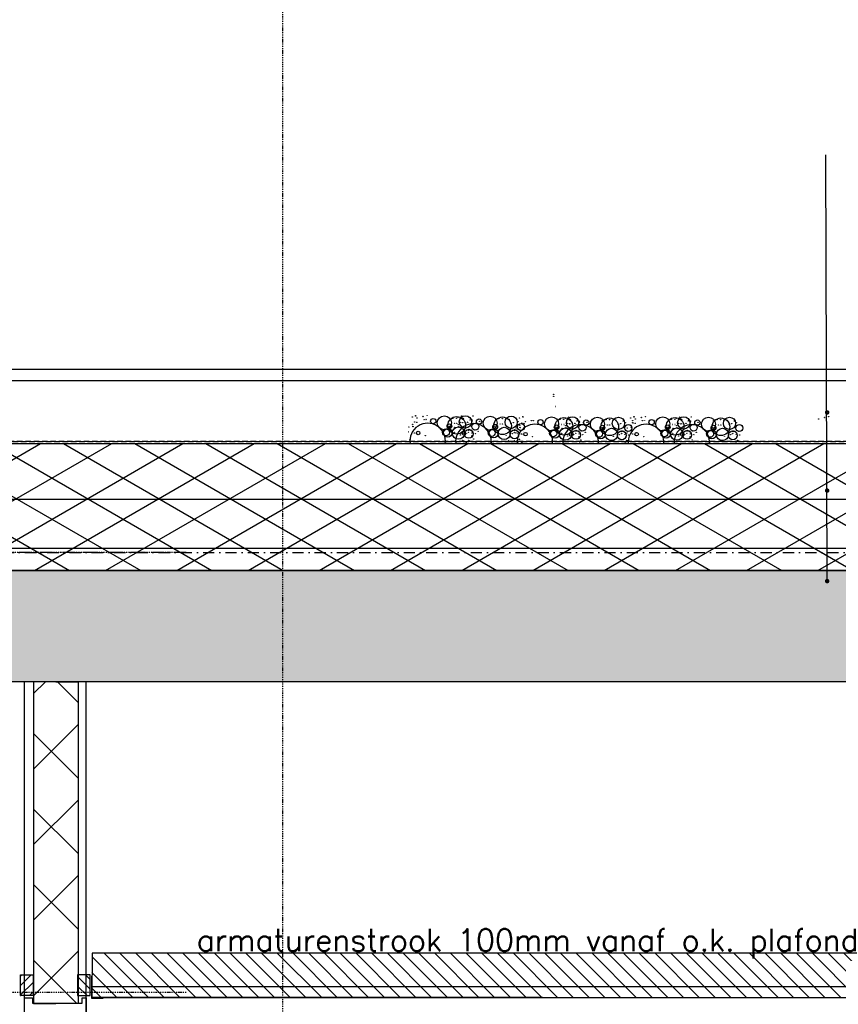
# Model space of a CAD drawing. Extents: x 149262 to 371235, y 141599 to 287858.
# Tile 55 of 60: x 160423 to 162262, y 191927 to 194139. Entities that reach past the tile are written whole.
import ezdxf

# ---------------------------------------------------------------- set-up
doc = ezdxf.new("R2010")
doc.units = 0
doc.header["$LTSCALE"] = 50
doc.header["$MEASUREMENT"] = 0
doc.header["$PDMODE"] = 3
doc.header["$PDSIZE"] = 0.1
for name, pattern in [('DASHDOT', [1, 0.5, -0.25, 0, -0.25]), ('DD1', [2.66667, 1.66667, -0.5, 0, -0.5]), ('HIDDEN', [0.375, 0.25, -0.125])]:
    doc.linetypes.add(name, pattern=pattern)
doc.layers.get('0').update_dxf_attribs({"linetype": 'CONTINUOUS'})
for name, color, linetype in [('A--01A1_ACEER', 1, 'CONTINUOUS'), ('A--A21--_F-23-', 9, 'CONTINUOUS'), ('A--A22--_F123-', 9, 'CONTINUOUS'), ('A--A23--_F--3-', 9, 'CONTINUOUS'), ('A--A25--_F--3-', 9, 'CONTINUOUS'), ('A--L13D3_VLOEREN', 3, 'CONTINUOUS'), ('A--L21--', 3, 'CONTINUOUS'), ('A--L21--_F-23-', 4, 'CONTINUOUS'), ('A--L21D1_BUITENWAND', 1, 'CONTINUOUS'), ('A--L22--', 3, 'CONTINUOUS'), ('A--L22--_F--3-', 7, 'CONTINUOUS'), ('A--L25--', 7, 'CONTINUOUS'), ('A--L25--_F-23-', 7, 'CONTINUOUS'), ('A--L27DC4_DAKEN', 4, 'HIDDEN'), ('A--L32--_F123-', 1, 'CONTINUOUS'), ('A--L35-D2-_PLAFONDS', 2, 'CONTINUOUS'), ('A--L35-D4-_PLAFONDS', 4, 'CONTINUOUS'), ('A--L35D1_PLAFONDS', 1, 'CONTINUOUS'), ('A--T$1A-_F123_20', 1, 'CONTINUOUS'), ('A--T01A-25_TEKST', 2, 'CONTINUOUS'), ('STRAMIEN', 8, 'DD1'), ('X--LR---_CP', 7, 'CONTINUOUS')]:
    doc.layers.add(name, color=color, linetype=linetype)
doc.styles.add('HIEMSTRA', font='romans.shx')

# ---------------------------------------------------------------- blocks, each defined once
blk = doc.blocks.new('Q020259-')
at = {"layer": 'A--A25--_F--3-'}
h = blk.add_hatch(dxfattribs=at)
h.set_pattern_fill('ALFALINE', color=256, scale=15, style=0, pattern_type=2)
h.set_pattern_definition([(45, (0, 0), (-10.6066, 10.6066), [])])
h.paths.add_polyline_path([(0, 0), (0, 46), (28, 46), (28, 0)])
at = {"layer": 'A--L25--_F-23-', "color": 2, "linetype": 'Continuous'}
blk.add_lwpolyline([(0, 0), (0, 46), (28, 46), (28, 0)], close=True, dxfattribs=at)
at = {"layer": 'X--LR---_CP'}
for p in [(0, 0), (0, 0), (28, 0)]:
    blk.add_point(p, dxfattribs=at)
blk = doc.blocks.new('*U573')
at = {"layer": 'A--A22--_F123-', "linetype": 'Continuous'}
h = blk.add_hatch(dxfattribs=at)
h.set_pattern_fill('ALFAKRS', color=256, scale=120, style=0)
h.set_pattern_definition([(45, (-160504.16, -192651.7), (-84.852814, 84.852814), []), (135, (-160504.16, -192651.7), (-84.852814, -84.852814), [])])
h.paths.add_polyline_path([(0, 0), (50, 0), (50, -722.7), (0, -722.7), (-50, -722.7), (-50, 0)])
at = {"layer": 'A--L22--_F--3-', "color": 3, "linetype": 'Continuous'}
for points in [[(0, 0), (-50, 0), (-50, -722.7), (0, -722.7)], [(0, 0), (50, 0), (50, -722.7), (0, -722.7)]]:
    blk.add_lwpolyline(points, dxfattribs=at)

msp = doc.modelspace()

# ---------------------------------------------------------------- hatches: boundary and pattern name
at = {"layer": 'A--01A1_ACEER', "linetype": 'Continuous'}
h = msp.add_hatch(dxfattribs=at)
h.set_pattern_fill('ANSI31', color=256, scale=200, style=0)
h.set_pattern_definition([(135, (323846.94, 96795.6), (17.6776695, 17.6776695), [])])
h.paths.add_polyline_path([(160585.2, 191943.7), (163621.9, 191941.5), (163621.9, 192041.5), (160585.3, 192041.5)])
at = {"layer": 'A--A21--_F-23-'}
h = msp.add_hatch(dxfattribs=at)
h.set_pattern_fill('ALFAISO', color=256, scale=80, angle=270, style=0, pattern_type=2)
h.set_pattern_definition([(330, (40255.29, 86645.88), (40, 69.282032), []), (30, (40255.29, 86645.88), (-40, 69.282032), [])])
h.paths.add_polyline_path([(163663, 193186.8), (163663, 192901.8), (154851.7, 192901.8), (154851.7, 193186.8)])
at = {"layer": 'A--A23--_F--3-'}
h = msp.add_hatch(dxfattribs=at)
h.set_pattern_fill('ALFABET', color=256, scale=20, angle=1, style=0, pattern_type=2)
h.set_pattern_definition([(46, (40295.29, 86645.88), (-86.32078, 83.359004), []), (51, (40295.29, 86645.88), (143.64922, -10.04493), [15, -165]), (356, (40295.29, 86645.88), (-30.37155, 149.9312), [12, -132]), (101.4514, (40307.26, 86645.04), (113.27778, 139.88618), [12.74804, -140.22842]), (47.1842, (40294.6, 86685.88), (213.99344, -29.37358), [22.5, -247.5]), (97.6356, (40312.43, 86683.43), (183.50393, 198.05632), [19.12206, -210.3426]), (352.1842, (40294.6, 86685.88), (183.50378, 198.05647), [18, -198]), (22, (40314.77, 86676.23), (120.76856, -78.42802), [15, -165]), (327, (40314.77, 86676.23), (46.12453, 145.85721), [12, -132]), (72.4514, (40324.83, 86669.69), (166.89315, 67.42906), [12.74804, -140.22842]), (38.5, (40295.29, 86645.88), (1.269641, 66.611074), [0, -130.4, 0, -134, 0, -132.5]), (8.5, (40295.29, 86645.88), (51.229207, 79.788568), [0, -76.4, 0, -127.4, 0, -50.5]), (328.5, (40250.7, 86645.103), (106.826954, -2.64699), [0, -50, 0, -156, 0, -207]), (318.5, (40230.7, 86644.75), (116.270055, 22.05355), [0, -65, 0, -103.6, 0, -147]), (318.5, (40230.7, 86644.75), (116.270055, 22.05355), [0, -65, 0, -103.6, 0, -147])])
h.paths.add_polyline_path([(163673, 192901.7), (163673, 192651.8), (154861.7, 192651.8), (154861.7, 192901.8)])

# ---------------------------------------------------------------- linework, layer by layer
for centre, radius in [((161622.6, 193297.6), 0.331), ((161622.6, 193293), 0.331), ((161626.4, 193270.2), 0.331), ((161304.9, 193246.7), 0.331), ((161312.2, 193249.6), 0.331), ((161312.5, 193249.1), 0.331), ((161315.4, 193244.4), 0.331), ((161315.7, 193244.6), 0.331), ((161328.7, 193247.8), 0.331), ((161328.9, 193247.3), 0.331), ((161338.3, 193249.7), 0.331), ((161352, 193237.4), 5.94), ((161376.9, 193233.5), 15.8), ((161404.7, 193227.9), 19.8), ((161395.9, 193243.8), 0.331), ((161396.1, 193243.8), 0.331), ((161396.2, 193243.9), 0.331), ((161404.1, 193243.8), 0.331), ((161404.2, 193243.8), 0.331), ((161407.8, 193245.8), 0.331), ((161424.1, 193235.6), 13.8), ((161415.1, 193248.6), 0.331), ((161415.4, 193248.1), 0.331), ((161418.3, 193243.4), 0.331), ((161418.6, 193243.6), 0.331), ((161431.6, 193246.9), 0.331), ((161431.8, 193246.4), 0.331), ((161441.2, 193248.7), 0.331), ((161479.8, 193232.6), 15.8), ((161507.6, 193226.9), 19.8), ((161498.8, 193242.9), 0.331), ((161498.9, 193242.9), 0.331), ((161499.1, 193242.9), 0.331), ((161507, 193242.9), 0.331), ((161507.1, 193242.9), 0.331), ((161527, 193234.7), 13.8), ((161545.8, 193244.5), 0.331), ((161553.1, 193247.3), 0.331), ((161553.4, 193246.8), 0.331), ((161617.8, 193231.2), 15.8), ((161645.6, 193225.6), 19.8), ((161648.7, 193243.5), 0.331), ((161665, 193233.3), 13.8), ((161656, 193246.3), 0.331), ((161656.3, 193245.9), 0.331), ((161672.5, 193244.6), 0.331), ((161672.8, 193244.1), 0.331), ((161682.2, 193246.4), 0.331), ((161720.7, 193230.3), 15.8), ((161748.5, 193224.6), 19.8), ((161767.9, 193232.4), 13.8), ((161795.4, 193244.5), 0.331), ((161802.8, 193247.3), 0.331), ((161803.1, 193246.8), 0.331), ((161819.2, 193245.5), 0.331), ((161819.5, 193245), 0.331), ((161828.9, 193247.4), 0.331), ((161867.5, 193231.2), 15.8), ((161895.3, 193225.6), 19.8), ((161898.3, 193243.5), 0.331), ((161914.7, 193233.3), 13.8), ((161905.7, 193246.3), 0.331), ((161906, 193245.9), 0.331), ((161922.1, 193244.6), 0.331), ((161922.4, 193244.1), 0.331), ((161931.8, 193246.4), 0.331), ((161970.4, 193230.3), 15.8), ((161998.2, 193224.6), 19.8), ((162017.6, 193232.4), 13.8), ((162230.7, 193245.5), 0.331), ((162231, 193245), 0.331), ((162240.4, 193247.4), 0.331), ((161297.2, 193224.4), 0.331), ((161305.5, 193230.3), 0.331), ((161306, 193225.6), 0.331), ((161306.6, 193224.7), 0.331), ((161310.1, 193235.6), 0.331), ((161314.8, 193234.4), 0.331), ((161315.2, 193234.6), 0.331), ((161331.3, 193240.9), 0.331), ((161336, 193240.9), 0.331), ((161347, 193241), 0.331), ((161388.2, 193225.8), 5.32), ((161385.6, 193223.2), 0.331), ((161385.6, 193223.2), 0.331), ((161385.6, 193223.2), 0.331), ((161385.6, 193223.2), 0.331), ((161388.2, 193225.8), 0.331), ((161388.2, 193225.8), 0.331), ((161408.4, 193210.6), 13.8), ((161399.4, 193232.1), 0.331), ((161400.1, 193223.5), 0.331), ((161404.7, 193232.1), 0.331), ((161408.3, 193229.4), 0.331), ((161408.9, 193224.7), 0.331), ((161409.5, 193223.7), 0.331), ((161413, 193234.6), 0.331), ((161417.7, 193233.5), 0.331), ((161418.1, 193233.7), 0.331), ((161419.4, 193242), 0.331), ((161423.9, 193233.2), 0.331), ((161425.9, 193222.2), 0.331), ((161425.9, 193222.2), 0.331), ((161429, 193234.9), 0.331), ((161429.4, 193234.7), 0.331), ((161434.2, 193239.9), 0.331), ((161446.4, 193225.1), 7.92), ((161438.9, 193239.9), 0.331), ((161439.7, 193237.3), 0.331), ((161439.7, 193237.3), 0.331), ((161454.9, 193236.4), 5.94), ((161449.9, 193240.1), 0.331), ((161456.4, 193237), 0.331), ((161491.1, 193224.8), 5.32), ((161488.5, 193222.2), 0.331), ((161488.5, 193222.2), 0.331), ((161488.5, 193222.2), 0.331), ((161488.5, 193222.2), 0.331), ((161491.1, 193224.8), 0.331), ((161491.1, 193224.8), 0.331), ((161511.3, 193209.7), 13.8), ((161502.3, 193231.1), 0.331), ((161507.6, 193231.1), 0.331), ((161522.3, 193241.1), 0.331), ((161526.7, 193232.2), 0.331), ((161528.8, 193221.3), 0.331), ((161528.8, 193221.3), 0.331), ((161531.9, 193234), 0.331), ((161532.3, 193233.7), 0.331), ((161538.2, 193222.2), 0.331), ((161549.3, 193224.1), 7.92), ((161542.6, 193236.4), 0.331), ((161542.6, 193236.4), 0.331), ((161546.4, 193228), 0.331), ((161547, 193223.3), 0.331), ((161547.6, 193222.4), 0.331), ((161551.1, 193233.3), 0.331), ((161555.8, 193232.1), 0.331), ((161556.1, 193232.3), 0.331), ((161559.3, 193236.1), 0.331), ((161572.2, 193238.6), 0.331), ((161576.9, 193238.6), 0.331), ((161592.9, 193235.1), 5.94), ((161587.9, 193238.7), 0.331), ((161629.1, 193223.5), 5.32), ((161626.5, 193220.9), 0.331), ((161626.5, 193220.9), 0.331), ((161626.5, 193220.9), 0.331), ((161626.5, 193220.9), 0.331), ((161629.1, 193223.5), 0.331), ((161629.1, 193223.5), 0.331), ((161649.3, 193208.3), 13.8), ((161636.8, 193241.5), 0.331), ((161637, 193241.6), 0.331), ((161637.1, 193241.6), 0.331), ((161640.3, 193229.8), 0.331), ((161641.1, 193221.2), 0.331), ((161645, 193241.5), 0.331), ((161645.2, 193241.6), 0.331), ((161645.6, 193229.8), 0.331), ((161649.3, 193227.1), 0.331), ((161649.9, 193222.4), 0.331), ((161650.5, 193221.5), 0.331), ((161654, 193232.4), 0.331), ((161658.7, 193231.2), 0.331), ((161659, 193231.4), 0.331), ((161659.3, 193241.2), 0.331), ((161659.6, 193241.3), 0.331), ((161660.3, 193239.8), 0.331), ((161664.8, 193230.9), 0.331), ((161670, 193232.6), 0.331), ((161670.3, 193232.4), 0.331), ((161675.1, 193237.6), 0.331), ((161675.6, 193238.8), 0.331), ((161687.3, 193222.8), 7.92), ((161679.8, 193237.6), 0.331), ((161680.6, 193235.1), 0.331), ((161680.6, 193235.1), 0.331), ((161695.8, 193234.2), 5.94), ((161690.8, 193237.8), 0.331), ((161697.3, 193234.7), 0.331), ((161732, 193222.6), 5.32), ((161731.9, 193238.4), 0.331), ((161732, 193222.6), 0.331), ((161732, 193222.6), 0.331), ((161752.2, 193207.4), 13.8), ((161739.7, 193240.6), 0.331), ((161739.9, 193240.6), 0.331), ((161740, 193240.7), 0.331), ((161743.2, 193228.8), 0.331), ((161747.9, 193240.6), 0.331), ((161748.1, 193240.6), 0.331), ((161748.5, 193228.8), 0.331), ((161763.2, 193238.8), 0.331), ((161767.7, 193230), 0.331), ((161772.9, 193231.7), 0.331), ((161773.2, 193231.4), 0.331), ((161778.5, 193237.9), 0.331), ((161790.2, 193221.9), 7.92), ((161783.5, 193234.1), 0.331), ((161783.5, 193234.1), 0.331), ((161787.8, 193222.2), 0.331), ((161796, 193228), 0.331), ((161796.6, 193223.3), 0.331), ((161797.2, 193222.4), 0.331), ((161800.2, 193238.5), 0.331), ((161800.2, 193233.8), 0.331), ((161800.7, 193233.3), 0.331), ((161805.4, 193232.1), 0.331), ((161805.7, 193232.3), 0.331), ((161806, 193242.1), 0.331), ((161806.3, 193242.3), 0.331), ((161821.9, 193238.6), 0.331), ((161826.6, 193238.6), 0.331), ((161842.5, 193235.1), 5.94), ((161837.6, 193238.7), 0.331), ((161878.8, 193223.5), 5.32), ((161876.1, 193220.9), 0.331), ((161876.1, 193220.9), 0.331), ((161876.1, 193220.9), 0.331), ((161876.1, 193220.9), 0.331), ((161878.8, 193223.5), 0.331), ((161878.8, 193223.5), 0.331), ((161898.9, 193208.3), 13.8), ((161886.4, 193241.5), 0.331), ((161886.6, 193241.6), 0.331), ((161886.8, 193241.6), 0.331), ((161890, 193229.8), 0.331), ((161890.7, 193221.2), 0.331), ((161894.7, 193241.5), 0.331), ((161894.8, 193241.6), 0.331), ((161895.3, 193229.8), 0.331), ((161898.9, 193227.1), 0.331), ((161899.5, 193222.4), 0.331), ((161900.1, 193221.5), 0.331), ((161903.6, 193232.4), 0.331), ((161908.3, 193231.2), 0.331), ((161908.6, 193231.4), 0.331), ((161908.9, 193241.2), 0.331), ((161909.2, 193241.3), 0.331), ((161909.9, 193239.8), 0.331), ((161914.4, 193230.9), 0.331), ((161919.6, 193232.6), 0.331), ((161919.9, 193232.4), 0.331), ((161924.8, 193237.6), 0.331), ((161925.2, 193238.8), 0.331), ((161936.9, 193222.8), 7.92), ((161929.4, 193237.6), 0.331), ((161930.2, 193235.1), 0.331), ((161930.2, 193235.1), 0.331), ((161945.4, 193234.2), 5.94), ((161940.5, 193237.8), 0.331), ((161946.9, 193234.7), 0.331), ((161981.6, 193222.6), 5.32), ((161981.6, 193238.4), 0.331), ((161981.6, 193222.6), 0.331), ((161981.6, 193222.6), 0.331), ((162001.8, 193207.4), 13.8), ((161989.3, 193240.6), 0.331), ((161989.5, 193240.6), 0.331), ((161989.7, 193240.7), 0.331), ((161992.9, 193228.8), 0.331), ((161997.6, 193240.6), 0.331), ((161997.7, 193240.6), 0.331), ((161998.2, 193228.8), 0.331), ((162012.8, 193238.8), 0.331), ((162017.3, 193230), 0.331), ((162022.5, 193231.7), 0.331), ((162022.8, 193231.4), 0.331), ((162028.1, 193237.9), 0.331), ((162039.8, 193221.9), 7.92), ((162033.1, 193234.1), 0.331), ((162033.1, 193234.1), 0.331), ((162217.5, 193242.1), 0.331), ((162217.8, 193242.3), 0.331), ((161296.6, 193213.3), 0.331), ((161309.6, 193210.6), 0.331), ((161314.4, 193209.9), 0.331), ((161318.2, 193210.5), 3.96), ((161334.3, 193204.5), 0.331), ((161380.5, 193212.1), 7.91), ((161384.7, 193211), 9.89), ((161376, 193216.1), 0.331), ((161387.8, 193215.5), 0.331), ((161387.8, 193215.5), 0.331), ((161387.8, 193215.5), 0.331), ((161387.8, 193215.5), 0.331), ((161393.3, 193206.5), 0.331), ((161399.5, 193212.3), 0.331), ((161412.5, 193209.6), 0.331), ((161412.9, 193206.4), 0.331), ((161417.2, 193209), 0.331), ((161421.1, 193209.5), 3.96), ((161421.1, 193205.2), 0.331), ((161421.6, 193209.9), 0.331), ((161431.7, 193208.6), 9.89), ((161423, 193213.5), 0.331), ((161426.7, 193210.1), 0.331), ((161431.3, 193212.3), 0.331), ((161431.7, 193217), 0.331), ((161432.1, 193218.8), 0.331), ((161436.8, 193217.2), 0.331), ((161437.2, 193203.6), 0.331), ((161438.8, 193210.6), 0.331), ((161439.7, 193204.5), 0.331), ((161443.9, 193217.4), 0.331), ((161444, 193217.4), 0.331), ((161447, 193209.4), 0.331), ((161452.6, 193214.2), 0.331), ((161483.4, 193211.1), 7.91), ((161487.6, 193210), 9.89), ((161478.9, 193215.2), 0.331), ((161490.7, 193214.6), 0.331), ((161490.7, 193214.6), 0.331), ((161490.7, 193214.6), 0.331), ((161490.7, 193214.6), 0.331), ((161496.2, 193205.5), 0.331), ((161515.8, 193205.5), 0.331), ((161524, 193204.3), 0.331), ((161524.5, 193209), 0.331), ((161534.6, 193207.7), 9.89), ((161525.9, 193212.6), 0.331), ((161529.6, 193209.1), 0.331), ((161534.2, 193211.4), 0.331), ((161534.6, 193216.1), 0.331), ((161535, 193217.9), 0.331), ((161537.6, 193211), 0.331), ((161539.7, 193216.2), 0.331), ((161541.7, 193209.6), 0.331), ((161542.6, 193203.6), 0.331), ((161546.8, 193216.5), 0.331), ((161546.9, 193216.4), 0.331), ((161549.9, 193208.5), 0.331), ((161550.5, 193208.3), 0.331), ((161555.3, 193207.7), 0.331), ((161555.5, 193213.3), 0.331), ((161559.1, 193208.2), 3.96), ((161575.3, 193202.2), 0.331), ((161621.4, 193209.8), 7.91), ((161625.6, 193208.7), 9.89), ((161617, 193213.9), 0.331), ((161628.7, 193213.2), 0.331), ((161628.7, 193213.2), 0.331), ((161628.7, 193213.2), 0.331), ((161628.7, 193213.2), 0.331), ((161634.2, 193204.2), 0.331), ((161640.5, 193210.1), 0.331), ((161653.4, 193207.4), 0.331), ((161653.8, 193204.1), 0.331), ((161658.2, 193206.7), 0.331), ((161662, 193207.2), 3.96), ((161662, 193203), 0.331), ((161662.5, 193207.7), 0.331), ((161672.7, 193206.4), 9.89), ((161664, 193211.2), 0.331), ((161666.9, 193219.9), 0.331), ((161666.9, 193219.9), 0.331), ((161667.6, 193207.8), 0.331), ((161672.2, 193210.1), 0.331), ((161672.6, 193214.8), 0.331), ((161673, 193216.6), 0.331), ((161677.8, 193214.9), 0.331), ((161678.2, 193201.3), 0.331), ((161679.7, 193208.3), 0.331), ((161680.6, 193202.2), 0.331), ((161684.8, 193215.1), 0.331), ((161685, 193215.1), 0.331), ((161687.9, 193207.1), 0.331), ((161693.5, 193212), 0.331), ((161724.3, 193208.9), 7.91), ((161728.5, 193207.7), 9.89), ((161719.9, 193212.9), 0.331), ((161729.4, 193220), 0.331), ((161729.4, 193220), 0.331), ((161729.4, 193220), 0.331), ((161729.4, 193220), 0.331), ((161731.6, 193212.3), 0.331), ((161731.6, 193212.3), 0.331), ((161731.6, 193212.3), 0.331), ((161731.6, 193212.3), 0.331), ((161737.1, 193203.2), 0.331), ((161756.7, 193203.2), 0.331), ((161764.9, 193202), 0.331), ((161765.4, 193206.7), 0.331), ((161775.6, 193205.4), 9.89), ((161766.9, 193210.3), 0.331), ((161769.8, 193219), 0.331), ((161769.8, 193219), 0.331), ((161770.5, 193206.8), 0.331), ((161775.1, 193209.1), 0.331), ((161775.5, 193213.8), 0.331), ((161775.9, 193215.6), 0.331), ((161780.6, 193213.9), 0.331), ((161782.6, 193207.4), 0.331), ((161783.5, 193201.3), 0.331), ((161787.2, 193211), 0.331), ((161787.7, 193214.2), 0.331), ((161787.9, 193214.2), 0.331), ((161790.8, 193206.2), 0.331), ((161796.4, 193211), 0.331), ((161800.1, 193208.3), 0.331), ((161804.9, 193207.7), 0.331), ((161808.8, 193208.2), 3.96), ((161824.9, 193202.2), 0.331), ((161871.1, 193209.8), 7.91), ((161875.2, 193208.7), 9.89), ((161866.6, 193213.9), 0.331), ((161878.4, 193213.2), 0.331), ((161878.4, 193213.2), 0.331), ((161878.4, 193213.2), 0.331), ((161878.4, 193213.2), 0.331), ((161883.9, 193204.2), 0.331), ((161890.1, 193210.1), 0.331), ((161903, 193207.4), 0.331), ((161903.4, 193204.1), 0.331), ((161907.8, 193206.7), 0.331), ((161911.7, 193207.2), 3.96), ((161911.7, 193203), 0.331), ((161912.1, 193207.7), 0.331), ((161922.3, 193206.4), 9.89), ((161913.6, 193211.2), 0.331), ((161916.5, 193219.9), 0.331), ((161916.5, 193219.9), 0.331), ((161917.2, 193207.8), 0.331), ((161921.8, 193210.1), 0.331), ((161922.3, 193214.8), 0.331), ((161922.7, 193216.6), 0.331), ((161927.4, 193214.9), 0.331), ((161927.8, 193201.3), 0.331), ((161929.3, 193208.3), 0.331), ((161930.2, 193202.2), 0.331), ((161934.5, 193215.1), 0.331), ((161934.6, 193215.1), 0.331), ((161937.5, 193207.1), 0.331), ((161943.1, 193212), 0.331), ((161974, 193208.9), 7.91), ((161978.1, 193207.7), 9.89), ((161969.5, 193212.9), 0.331), ((161979, 193220), 0.331), ((161979, 193220), 0.331), ((161979, 193220), 0.331), ((161979, 193220), 0.331), ((161981.3, 193212.3), 0.331), ((161981.3, 193212.3), 0.331), ((161981.3, 193212.3), 0.331), ((161981.3, 193212.3), 0.331), ((161986.8, 193203.2), 0.331), ((162006.3, 193203.2), 0.331), ((162014.6, 193202), 0.331), ((162015, 193206.7), 0.331), ((162025.2, 193205.4), 9.89), ((162016.5, 193210.3), 0.331), ((162019.4, 193219), 0.331), ((162019.4, 193219), 0.331), ((162020.1, 193206.8), 0.331), ((162024.7, 193209.1), 0.331), ((162025.2, 193213.8), 0.331), ((162025.6, 193215.6), 0.331), ((162030.3, 193213.9), 0.331), ((162032.2, 193207.4), 0.331), ((162033.1, 193201.3), 0.331), ((162037.4, 193214.2), 0.331), ((162037.5, 193214.2), 0.331), ((162040.4, 193206.2), 0.331), ((161299.6, 193196.2), 0.331), ((161299.6, 193196.2), 0.331), ((161299.6, 193196.2), 0.331), ((161299.6, 193196.2), 0.331), ((161379.3, 193189.7), 0.331), ((161402.5, 193195.3), 0.331), ((161402.5, 193195.3), 0.331), ((161402.5, 193195.3), 0.331), ((161402.5, 193195.3), 0.331), ((161418.2, 193194.5), 0.331), ((161425.8, 193189.2), 0.331), ((161431.7, 193194.5), 0.331), ((161439.3, 193191.6), 0.331), ((161442.6, 193197.5), 0.331), ((161442.9, 193197.4), 0.331), ((161447.6, 193189.8), 0.331), ((161482.2, 193188.7), 0.331), ((161521.1, 193193.6), 0.331), ((161528.7, 193188.3), 0.331), ((161534.6, 193193.6), 0.331), ((161540.5, 193194), 0.331), ((161540.5, 193194), 0.331), ((161540.5, 193194), 0.331), ((161540.5, 193194), 0.331), ((161542.2, 193190.6), 0.331), ((161545.5, 193196.6), 0.331), ((161545.8, 193196.5), 0.331), ((161550.5, 193188.9), 0.331), ((161620.2, 193187.4), 0.331), ((161643.4, 193193), 0.331), ((161643.4, 193193), 0.331), ((161643.4, 193193), 0.331), ((161643.4, 193193), 0.331), ((161659.1, 193192.2), 0.331), ((161672.6, 193192.2), 0.331), ((161680.3, 193189.3), 0.331), ((161683.6, 193195.3), 0.331), ((161683.8, 193195.2), 0.331), ((161688.5, 193187.5), 0.331), ((161762, 193191.3), 0.331), ((161775.5, 193191.3), 0.331), ((161783.2, 193188.3), 0.331), ((161786.5, 193194.3), 0.331), ((161786.7, 193194.2), 0.331), ((161790.1, 193194), 0.331), ((161790.1, 193194), 0.331), ((161790.1, 193194), 0.331), ((161790.1, 193194), 0.331), ((161869.8, 193187.4), 0.331), ((161893, 193193), 0.331), ((161893, 193193), 0.331), ((161893, 193193), 0.331), ((161893, 193193), 0.331), ((161908.8, 193192.2), 0.331), ((161922.3, 193192.2), 0.331), ((161929.9, 193189.3), 0.331), ((161933.2, 193195.3), 0.331), ((161933.4, 193195.2), 0.331), ((161938.1, 193187.5), 0.331), ((162011.7, 193191.3), 0.331), ((162025.2, 193191.3), 0.331), ((162032.8, 193188.3), 0.331), ((162036.1, 193194.3), 0.331), ((162036.3, 193194.2), 0.331)]:
    msp.add_circle(centre, radius)
for centre, start, end in [((161339.4, 193192.6), 351.5931, 188.4069), ((161442.3, 193191.7), 352.9574, 187.0426), ((161580.3, 193190.4), 354.8736, 185.1264), ((161683.2, 193189.4), 356.2296, 183.7704), ((161830, 193190.4), 354.8736, 185.1264), ((161932.9, 193189.4), 356.2296, 183.7704)]:
    msp.add_arc(centre, 40, start, end)
at = {"layer": 'A--01A1_ACEER'}
msp.add_line((156432, 193353.8), (164970, 193353.8), dxfattribs=at)
at = {"layer": 'A--L13D3_VLOEREN'}
msp.add_lwpolyline([(163663, 193186.8), (163663, 192901.8), (154851.7, 192901.8), (154851.7, 193186.8)], close=True, dxfattribs=at)
at = {"layer": 'A--L21--'}
for p, q in [((154861.8, 193061.7), (163663, 193061.7)), ((154861.8, 192951.7), (163663, 192951.7))]:
    msp.add_line(p, q, dxfattribs=at)
at = {"layer": 'A--L21--_F-23-', "linetype": 'Continuous'}
msp.add_lwpolyline([(163673, 192901.7), (163673, 192651.8), (154861.7, 192651.8), (154861.7, 192901.8)], close=True, dxfattribs=at)
at = {"layer": 'A--L21D1_BUITENWAND'}
msp.add_line((156432, 193328.6), (164970, 193328.6), dxfattribs=at)
at = {"layer": 'A--L27DC4_DAKEN'}
for points in [[(154856.5, 193759.8), (154856.7, 193191.8), (163663, 193191.8)], [(163673, 193772.3), (163673, 193191.8), (154963, 193191.8)]]:
    msp.add_lwpolyline(points, dxfattribs=at)
at = {"layer": 'A--L32--_F123-', "color": 1}
for p, q in [((160433.3, 189456.8), (160433.5, 192651.8)), ((160572.3, 189456.8), (160572.5, 192651.8))]:
    msp.add_line(p, q, dxfattribs=at)
at = {"layer": 'A--L32--_F123-'}
msp.add_lwpolyline([(160563.5, 191941.1), (160572.5, 191941.1), (160572.5, 191874.1), (160478.8, 191874.1), (160478.8, 191889.1), (160433.5, 191889.1), (160433.5, 191941.1), (160451.5, 191941.1), (160451.5, 191929.1), (160563.5, 191929.1), (160563.5, 191941.1)], close=True, dxfattribs=at)
at = {"layer": 'A--L35-D2-_PLAFONDS'}
for p, q in [((163621.9, 191966.5), (160585.2, 191966.5)), ((163621.9, 191941.5), (160611.1, 191941.5))]:
    msp.add_line(p, q, dxfattribs=at)
at = {"layer": 'A--L35-D4-_PLAFONDS'}
for p, q in [((160585.2, 191939.8), (160585.2, 191989.8)), ((160610.2, 191939.8), (160585.2, 191939.8))]:
    msp.add_line(p, q, dxfattribs=at)
at = {"layer": 'A--L35D1_PLAFONDS', "linetype": 'Continuous'}
msp.add_lwpolyline([(160585.2, 191943.7), (163621.9, 191941.5), (163621.9, 192041.5), (160585.3, 192041.5)], close=True, dxfattribs=at)
at = {"layer": 'A--T$1A-_F123_20', "const_width": 4.75}
for points in [[(162239.6, 193256.9, -1), (162234.3, 193256.9, -1)], [(162239.6, 193081.2, -1), (162234.3, 193081.2, -1)], [(162239.6, 192877.8, -1), (162234.3, 192877.8, -1)]]:
    msp.add_lwpolyline(points, format="xyb", close=True, dxfattribs=at)
at = {"layer": 'A--T01A-25_TEKST'}
msp.add_line((162236.9, 192877.8), (162234.3, 193836), dxfattribs=at)
at = {"layer": 'STRAMIEN', "color": 8, "linetype": 'DASHDOT', "ltscale": 0.1}
for p, q in [((161013, 200460.9), (161013, 180632.6)), ((160797, 192941.8), (149663, 192941.8)), ((160797, 191953.8), (150163, 191953.8))]:
    msp.add_line(p, q, dxfattribs=at)
at = {"layer": 'STRAMIEN', "linetype": 'DASHDOT'}
for p, q in [((160797, 192941.8), (150163, 192941.8)), ((157829, 192941.8), (168963, 192941.8))]:
    msp.add_line(p, q, dxfattribs=at)

# ---------------------------------------------------------------- block references
at = {"layer": 'A--L22--'}
msp.add_blockref('*U573', (160504.2, 192651.7), dxfattribs=at)
at = {"layer": 'A--L25--'}
msp.add_blockref('Q020259-', (160425, 191946.8), dxfattribs=at)
msp.add_blockref('Q020259-', (160425, 191946.8), dxfattribs=at)
at = {"layer": 'A--L25--', "xscale": -1}
msp.add_blockref('Q020259-', (160581, 191946.8), dxfattribs=at)

# ---------------------------------------------------------------- texts
at = {"layer": 'A--01A1_ACEER', "linetype": 'Continuous', "style": 'HIEMSTRA'}
msp.add_text('armaturenstrook 100mm vanaf o.k. plafond', height=50, dxfattribs=at).set_placement((160820.7, 192046.2))

doc.saveas('drawing.dxf')
